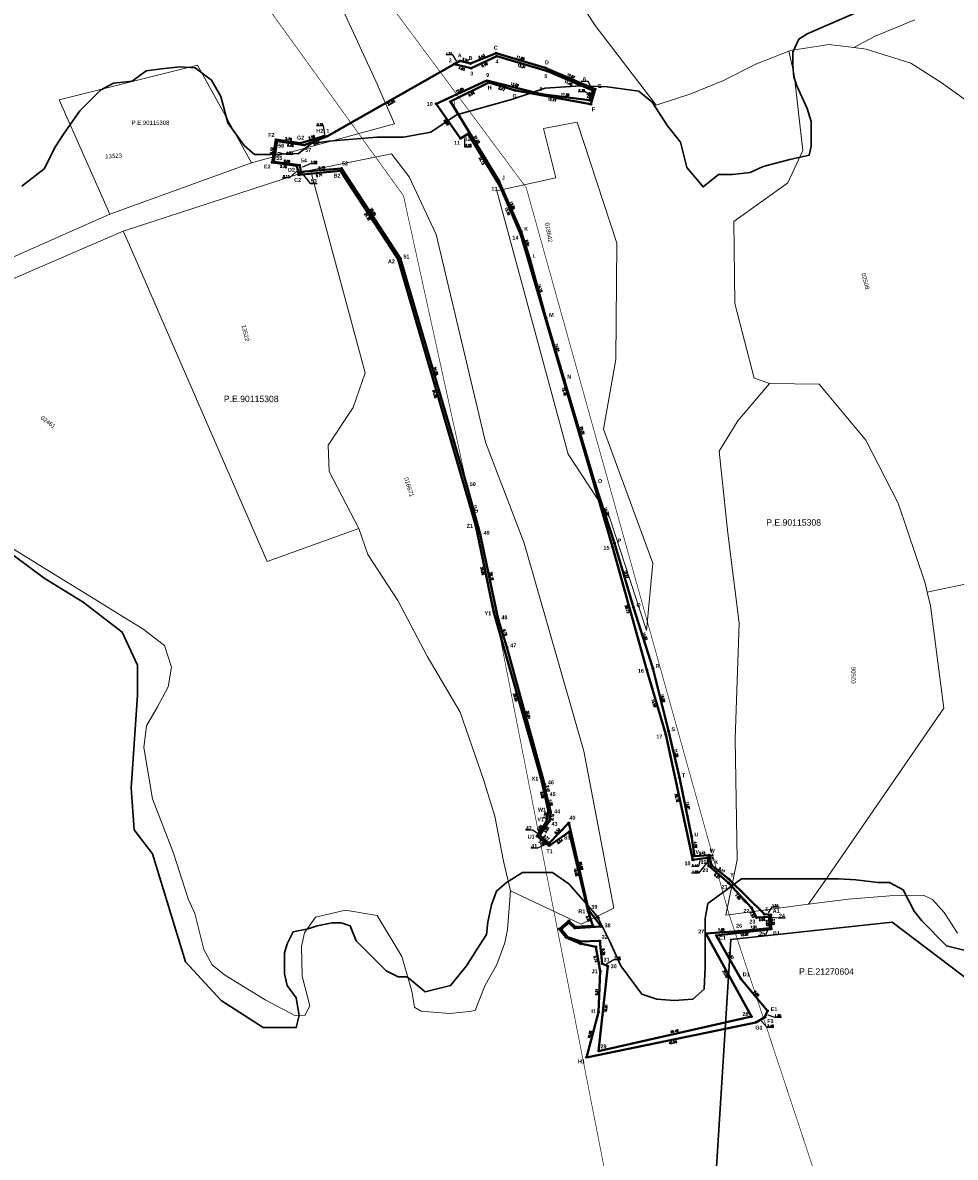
# Model space of a CAD drawing. Header units: metres. Extents: x 347609 to 748319, y 8548087 to 17123455.
# Tile 16 of 47: x 374010 to 374226, y 8561529 to 8561793. Entities that reach past the tile are written whole.
import ezdxf
from ezdxf import colors
from ezdxf.entities.mleader import LeaderData, LeaderLine
from ezdxf.enums import TextEntityAlignment as Align
from ezdxf.math import Vec2, Vec3

# ---------------------------------------------------------------- set-up
doc = ezdxf.new("R2010")
doc.units = ezdxf.units.M
doc.linetypes.add('ACAD_ISO02W100', pattern=[15, 12, -3])
for name, color, linetype in [('00_TEXTO', 7, 'Continuous'), ('manzanas', 2, 'Continuous'), ('VERTICES', 244, 'Continuous'), ('ZR_LIMA_PSAD56_A_WGS84', 210, 'Continuous')]:
    doc.layers.add(name, color=color, linetype=linetype)
for name, color, linetype, lineweight in [('02. FAJA MARGINAL', 5, 'ACAD_ISO02W100', 0), ('DISTANCIA', 7, 'Continuous', 9), ('Predios Rurales', 90, 'Continuous', 15)]:
    doc.layers.add(name, color=color, linetype=linetype, lineweight=lineweight)
doc.layers.add('LIMITES CONSTRUCTIVO 2', color=40, linetype='Continuous', true_color=0xffbf00)
doc.layers.add('Predios Rurales Nombres', color=7, linetype='Continuous', true_color=0xffffff)
doc.styles.add('ARIAL', font='arial.ttf')
doc.styles.add('MtXpl_MS_Shell_Dlg_2', font='txt')
doc.styles.add('ROMANS', font='romans.shx')
doc.styles.get("Standard").update_dxf_attribs({"font": 'simplex.shx'})
doc.styles.add('VERTICES', font='sanssb__.ttf')

# ---------------------------------------------------------------- blocks, each defined once
blk = doc.blocks.new('A$Ccd80993f')
at = {"layer": 'VERTICES', "color": 6}
for centre in [(374119.53, 8561785.82), (374109.8, 8561783.28), (374111.11, 8561784.03), (374113.58, 8561783.41), (374130.91, 8561782.45), (374117.86, 8561779.04), (374124.05, 8561777.16), (374142.56, 8561777.49), (374108.96, 8561774.57), (374141.53, 8561773.95), (374079.52, 8561766.57), (374080.28, 8561766.51), (374068.45, 8561765.77), (374074.17, 8561764.95), (374067.59, 8561760.42), (374073.3, 8561759.65), (374083.42, 8561758.53), (374073.75, 8561757.57), (374120.21, 8561756.22), (374125.36, 8561744.45), (374096.72, 8561738.17), (374127.34, 8561738.1), (374131.1, 8561724.42), (374135.34, 8561710.1), (374142.45, 8561686.11), (374114.86, 8561676.12), (374147.01, 8561672.08), (374119.05, 8561655.95), (374151.43, 8561657.15), (374155.93, 8561643.03), (374159.55, 8561628.47), (374129.93, 8561617.63), (374162.08, 8561617.69), (374131.73, 8561609.76), (374131.16, 8561607.26), (374129.07, 8561604.04), (374136.49, 8561605.05), (374164.94, 8561604.07), (374131.85, 8561601.83), (374165.58, 8561599.43), (374169.01, 8561599.64), (374169.52, 8561597.29), (374173.59, 8561594.1), (374140.9, 8561586.59), (374181.81, 8561585.92), (374183.32, 8561585.78), (374134.19, 8561582.49), (374136.44, 8561584.39), (374137.86, 8561582.99), (374142.03, 8561583.26), (374183.39, 8561582.49), (374135.8, 8561580.56), (374170.66, 8561581.02), (374139.03, 8561579.13), (374142.69, 8561578.35), (374143.73, 8561572.7), (374176.34, 8561570.94), (374143.33, 8561563.2), (374181.94, 8561562.03), (374182.52, 8561563.52), (374179.8, 8561560.82), (374140.54, 8561552.7)]:
    blk.add_circle(centre, 0.2, dxfattribs=at)
at = {"layer": 'DISTANCIA', "style": 'ROMANS'}
for s, p in [('1.51', (374108.66, 8561785.72)), ('0.76', (374078.68, 8561769.22)), ('2.13', (374070.82, 8561757.21)), ('1.51', (374184.35, 8561587.96)), ('1.60', (374184.95, 8561562.37)), ('2.46', (374183.25, 8561560.03))]:
    blk.add_text(s, height=0.5, dxfattribs=at).set_placement(p, align=Align.MIDDLE)
for s, rotation, p in [('6.43', 22.0586, (374116.18, 8561785.09)), ('11.86', 343.4576, (374125.22, 8561784.74)), ('2.54', 345.8974, (374112.46, 8561784.28)), ('12.67', 336.9547, (374136.93, 8561780.55)), ('6.47', 343.1039, (374120.81, 8561777.49)), ('9.96', 26.6855, (374113.84, 8561776.34)), ('17.77', 349.5813, (374132.54, 8561774.96)), ('3.69', 73.6797, (374141.09, 8561776)), ('5.59', 16.7663, (374076.74, 8561766.37)), ('21.53', 301.5223, (374115.1, 8561765.79)), ('5.78', 351.8601, (374071.36, 8561765.95)), ('5.42', 80.9093, (374067.43, 8561763.18)), ('5.76', 352.3073, (374070.2, 8561759.48)), ('9.71', 5.6812, (374078.52, 8561757.43)), ('12.85', 293.6117, (374123.34, 8561750.51)), ('24.32', 303.1468, (374089.64, 8561747.86)), ('6.64', 287.3359, (374126.84, 8561741.73)), ('14.19', 285.3546, (374129.82, 8561731.3)), ('14.94', 286.5284, (374133.81, 8561717.49)), ('64.65', 286.2956, (374105.28, 8561706.67)), ('25.02', 286.4882, (374139.55, 8561698.23)), ('14.76', 288.0021, (374145.23, 8561679.47)), ('20.60', 281.7359, (374116.36, 8561665.59)), ('15.57', 286.4928, (374149.8, 8561664.86)), ('14.82', 287.7, (374154.15, 8561650.48)), ('39.83', 285.8584, (374124, 8561636.29)), ('15.00', 283.961, (374158.29, 8561636.11)), ('11.08', 283.1667, (374161.4, 8561623.34)), ('8.08', 282.8754, (374130.22, 8561613.59)), ('13.91', 281.8869, (374164.1, 8561611.1)), ('2.56', 77.2435, (374130.91, 8561608.85)), ('3.84', 56.9256, (374129.63, 8561606)), ('5.64', 34.7481, (374134.36, 8561602.84)), ('3.55', 321.5151, (374130.09, 8561602.46)), ('4.69', 277.8573, (374165.87, 8561602.06)), ('3.43', 3.4931, (374167.35, 8561600.15)), ('2.41', 282.2301, (374169.79, 8561599.07)), ('18.98', 283.4349, (374138.06, 8561595.71)), ('5.17', 321.9333, (374171.93, 8561596.16)), ('11.60', 315.1774, (374176.99, 8561589.3)), ('3.51', 288.8436, (374140.88, 8561584.85)), ('3.29', 271.3243, (374183.94, 8561584.16)), ('12.82', 6.589, (374177.17, 8561581.19)), ('11.57', 299.4033, (374173.97, 8561576.38)), ('5.74', 280.5059, (374142.57, 8561575.5)), ('9.51', 87.5533, (374142.87, 8561567.87)), ('9.66', 309.7863, (374180.01, 8561567.5)), ('10.86', 75.1082, (374141.28, 8561557.96)), ('40.09', 11.6723, (374160.59, 8561556.16))]:
    blk.add_text(s, height=0.5, rotation=rotation, dxfattribs=at).set_placement(p, align=Align.MIDDLE)
at = {"layer": 'VERTICES', "style": 'VERTICES'}
for s, p in [('C', (374119.47, 8561787.1)), ('A', (374111.09, 8561785.29)), ('B', (374113.6, 8561784.69)), ('D', (374131.34, 8561783.69)), ('H', (374118.05, 8561777.8)), ('E', (374143.6, 8561778.22)), ('I', (374109.87, 8561774.17)), ('G', (374123.85, 8561775.9)), ('F', (374142.14, 8561772.79)), ('F2', (374067.37, 8561766.84)), ('G2', (374074.16, 8561766.22)), ('H2', (374078.61, 8561767.81)), ('E2', (374066.44, 8561759.52)), ('D2', (374072.04, 8561758.76)), ('C2', (374073.48, 8561756.38)), ('B2', (374082.61, 8561757.39)), ('J', (374121.23, 8561756.92)), ('K', (374126.52, 8561745.03)), ('A2', (374095.24, 8561737.5)), ('L', (374128.38, 8561738.77)), ('M', (374132.36, 8561725.03)), ('N', (374136.53, 8561710.7)), ('O', (374143.68, 8561686.51)), ('Z1', (374113.47, 8561676.06)), ('P', (374148.15, 8561672.65)), ('Y1', (374117.64, 8561655.76)), ('Q', (374152.62, 8561657.61)), ('R', (374157.04, 8561643.55)), ('S', (374160.67, 8561628.88)), ('X1', (374128.55, 8561617.42)), ('T', (374163.04, 8561618.17)), ('V1', (374129.89, 8561607.96)), ('W1', (374130.2, 8561610.2)), ('U1', (374127.69, 8561603.92)), ('S1', (374136.04, 8561603.73)), ('U', (374166.03, 8561604.43)), ('T1', (374131.93, 8561600.54)), ('V', (374166.23, 8561600.39)), ('W', (374169.72, 8561600.68)), ('X', (374170.64, 8561598.02)), ('Y', (374174.31, 8561595.05)), ('Z', (374182.28, 8561587.19)), ('R1', (374139.45, 8561586.62)), ('A1', (374184.56, 8561586.69)), ('C1', (374172.08, 8561580.44)), ('B1', (374184.62, 8561581.53)), ('J1', (374142.42, 8561572.66)), ('D1', (374177.59, 8561571.96)), ('I1', (374142.2, 8561563.41)), ('E1', (374184.06, 8561563.88)), ('F1', (374183.22, 8561561.12)), ('G1', (374180.55, 8561559.61)), ('H1', (374139.36, 8561551.77))]:
    blk.add_text(s, height=0.9, dxfattribs=at).set_placement(p, align=Align.MIDDLE)
at = {"layer": '00_TEXTO', "color": 0, "lineweight": 9}
ml = blk.add_multileader_mtext('Standard', dxfattribs=at)
ml.set_content('')
ml.set_leader_properties()
ml.build(insert=Vec2(0, 0))
ml.multileader.update_dxf_attribs({"text_right_attachment_type": 6, "dogleg_length": 3, "arrow_head_size": 0.3})
ctx = ml.context
ctx.base_point, ctx.char_height, ctx.arrow_head_size, ctx.landing_gap_size, ctx.plane_origin = Vec3(374107.89, 8561785.42), 0.009, 0.3, 0.0045, Vec3(374102.06, 8561774.39)
ctx.right_attachment, ctx.text_align_type = 6, 2
notes = []
notes.append((ctx, [(0, (1, 1, 0), (374109.5, 8561785.43), (-1, 0), 1.61, [(0, [(374110.47, 8561783.77)], 0, [])])]))
ctx.mtext.insert, ctx.mtext.text_direction, ctx.mtext.rotation, ctx.mtext.alignment, ctx.mtext.flow_direction = Vec3(374107.89, 8561785.42), Vec3(-1, 0), 3.141593, 3, 5
ml = blk.add_multileader_mtext('Standard', dxfattribs=at)
ml.set_content('')
ml.set_leader_properties()
ml.build(insert=Vec2(0, 0))
ml.multileader.update_dxf_attribs({"text_right_attachment_type": 6, "dogleg_length": 3, "arrow_head_size": 0.3})
ctx = ml.context
ctx.base_point, ctx.char_height, ctx.arrow_head_size, ctx.landing_gap_size, ctx.plane_origin = Vec3(374077.85, 8561768.94), 0.009, 0.3, 0.0045, Vec3(374071.47, 8561757.22)
ctx.right_attachment, ctx.text_align_type = 6, 2
notes.append((ctx, [(0, (1, 1, 0), (374079.47, 8561768.94), (-1, 0), 1.61, [(0, [(374079.88, 8561766.61)], 0, [])])]))
ctx.mtext.insert, ctx.mtext.text_direction, ctx.mtext.rotation, ctx.mtext.alignment, ctx.mtext.flow_direction = Vec3(374077.86, 8561768.93), Vec3(-1, 0), 3.141593, 3, 5
ml = blk.add_multileader_mtext('Standard', dxfattribs=at)
ml.set_content('')
ml.set_leader_properties()
ml.build(insert=Vec2(0, 0))
ml.multileader.update_dxf_attribs({"text_right_attachment_type": 6, "dogleg_length": 3, "arrow_head_size": 0.3})
ctx = ml.context
ctx.base_point, ctx.char_height, ctx.arrow_head_size, ctx.landing_gap_size, ctx.plane_origin = Vec3(374069.99, 8561756.88), 0.009, 0.3, 0.0045, Vec3(374065.02, 8561749.2)
ctx.right_attachment, ctx.text_align_type = 6, 2
notes.append((ctx, [(0, (1, 1, 0), (374071.61, 8561756.88), (-1, 0), 1.61, [(0, [(374073.43, 8561758.58)], 0, [])])]))
ctx.mtext.insert, ctx.mtext.text_direction, ctx.mtext.rotation, ctx.mtext.alignment, ctx.mtext.flow_direction = Vec3(374070, 8561756.88), Vec3(-1, 0), 3.141593, 3, 5
ml = blk.add_multileader_mtext('Standard', dxfattribs=at)
ml.set_content('')
ml.set_leader_properties()
ml.build(insert=Vec2(0, 0))
ml.multileader.update_dxf_attribs({"text_right_attachment_type": 6, "dogleg_length": 3, "arrow_head_size": 0.3})
ctx = ml.context
ctx.base_point, ctx.char_height, ctx.arrow_head_size, ctx.landing_gap_size, ctx.plane_origin = Vec3(374185.22, 8561587.65), 0.009, 0.3, 0.0045, Vec3(374174.23, 8561576.57)
ctx.right_attachment = 6
notes.append((ctx, [(1, (1, 1, 0), (374183.61, 8561587.65), (1, 0), 1.61, [(0, [(374182.63, 8561585.96)], 0, [])])]))
ctx.mtext.insert, ctx.mtext.text_direction, ctx.mtext.rotation, ctx.mtext.flow_direction = Vec3(374185.22, 8561587.65), Vec3(-1, 0), 3.141593, 5
ml = blk.add_multileader_mtext('Standard', dxfattribs=at)
ml.set_content('')
ml.set_leader_properties()
ml.build(insert=Vec2(0, 0))
ml.multileader.update_dxf_attribs({"text_right_attachment_type": 6, "dogleg_length": 3, "arrow_head_size": 0.3})
ctx = ml.context
ctx.base_point, ctx.char_height, ctx.arrow_head_size, ctx.landing_gap_size, ctx.plane_origin = Vec3(374184.01, 8561559.71), 0.009, 0.3, 0.0045, Vec3(374172.83, 8561551.79)
ctx.right_attachment = 6
notes.append((ctx, [(1, (1, 1, 0), (374182.4, 8561559.71), (1, 0), 1.61, [(0, [(374180.91, 8561561.32)], 0, [])])]))
ctx.mtext.insert, ctx.mtext.text_direction, ctx.mtext.rotation, ctx.mtext.flow_direction = Vec3(374184.01, 8561559.71), Vec3(-1, 0), 3.141593, 5
ml = blk.add_multileader_mtext('Standard', dxfattribs=at)
ml.set_content('')
ml.set_leader_properties()
ml.build(insert=Vec2(0, 0))
ml.multileader.update_dxf_attribs({"text_right_attachment_type": 6, "dogleg_length": 3, "arrow_head_size": 0.3})
ctx = ml.context
ctx.base_point, ctx.char_height, ctx.arrow_head_size, ctx.landing_gap_size, ctx.plane_origin = Vec3(374185.8, 8561562.06), 0.009, 0.3, 0.0045, Vec3(374174.28, 8561553.16)
ctx.right_attachment = 6
notes.append((ctx, [(1, (1, 1, 0), (374184.19, 8561562.06), (1, 0), 1.61, [(0, [(374182.36, 8561562.69)], 0, [])])]))
ctx.mtext.insert, ctx.mtext.text_direction, ctx.mtext.rotation, ctx.mtext.flow_direction = Vec3(374185.8, 8561562.06), Vec3(-1, 0), 3.141593, 5
for ctx, leaders in notes:
    for number, flags, end, landing, length, lines in leaders:
        leader = LeaderData()
        leader.index, (leader.has_last_leader_line, leader.has_dogleg_vector, leader.attachment_direction) = number, flags
        leader.last_leader_point, leader.dogleg_vector, leader.dogleg_length = Vec3(end), Vec3(landing), length
        for number, points, colour, breaks in lines:
            line = LeaderLine()
            line.index, line.vertices, line.color, line.breaks = number, Vec3.list(points), colors.encode_raw_color(colour), breaks
            leader.lines.append(line)
        ctx.leaders.append(leader)

msp = doc.modelspace()

# ---------------------------------------------------------------- linework, layer by layer
at = {"layer": '02. FAJA MARGINAL', "color": 5, "true_color": 0x0000ff, "const_width": 0.15}
for points in [[(373696.32, 8562324.98), (373784.82, 8562216.74), (373862.86, 8562130.79), (373907.95, 8562074.13), (373960.75, 8561996.35), (374023.52, 8561893.19), (374126.54, 8561754.59), (374173.6, 8561585.97), (374202.08, 8561499.92), (374240.17, 8561401.95), (374277.6, 8561280.19), (374325.11, 8561183.09), (374358.83, 8561043.57), (374419.95, 8560902.47), (374526.7, 8560881.67), (374634.93, 8560876.84), (374729.39, 8560845.9), (374825.05, 8560818.75), (374868.52, 8560793.9), (374891.75, 8560717)], [(373681.58, 8562311.93), (373754.15, 8562231.46), (373846.39, 8562120.08), (373888.58, 8562066.14), (373942.51, 8561985.65), (374020.69, 8561860), (374098.04, 8561752.74), (374120.11, 8561652.14), (374147.6, 8561511.92), (374187.47, 8561414.09), (374238.46, 8561238.08), (374274.46, 8561177.07), (374292.49, 8561039.05), (374350.54, 8560953.9), (374340.45, 8560881.04), (374396.08, 8560847.4), (374523.7, 8560835.67), (374664.05, 8560804.4), (374723.68, 8560775.66), (374805.5, 8560775.88), (374828.41, 8560707.02)]]:
    msp.add_lwpolyline(points, dxfattribs=at)
at = {"layer": 'LIMITES CONSTRUCTIVO 2', "lineweight": 40, "ltscale": 30, "flags": 128}
msp.add_lwpolyline([(374111.11, 8561784.03), (374109.8, 8561783.28), (374080.28, 8561766.51), (374079.52, 8561766.57), (374074.17, 8561764.95), (374068.45, 8561765.77), (374067.59, 8561760.42), (374073.3, 8561759.65), (374073.75, 8561757.57), (374083.42, 8561758.53), (374096.72, 8561738.17), (374114.86, 8561676.12), (374119.05, 8561655.95), (374129.93, 8561617.63), (374131.73, 8561609.76), (374131.16, 8561607.26), (374129.07, 8561604.04), (374131.85, 8561601.83), (374136.49, 8561605.05), (374140.9, 8561586.59), (374142.03, 8561583.26), (374137.86, 8561582.99), (374136.44, 8561584.39), (374134.19, 8561582.49), (374135.8, 8561580.56), (374139.03, 8561579.13), (374142.69, 8561578.35), (374143.73, 8561572.7), (374143.33, 8561563.2), (374140.54, 8561552.7), (374179.8, 8561560.82), (374181.94, 8561562.03), (374182.52, 8561563.52), (374176.34, 8561570.94), (374170.66, 8561581.02), (374183.39, 8561582.49), (374183.32, 8561585.78), (374181.81, 8561585.92), (374173.59, 8561594.1), (374169.52, 8561597.29), (374169.01, 8561599.64), (374165.58, 8561599.43), (374164.94, 8561604.07), (374162.08, 8561617.69), (374159.55, 8561628.47), (374155.93, 8561643.03), (374151.43, 8561657.15), (374147.01, 8561672.08), (374142.45, 8561686.11), (374135.34, 8561710.1), (374131.1, 8561724.42), (374127.34, 8561738.1), (374125.36, 8561744.45), (374120.21, 8561756.22), (374108.96, 8561774.57), (374117.86, 8561779.04), (374124.05, 8561777.16), (374141.53, 8561773.95), (374142.56, 8561777.49), (374130.91, 8561782.45), (374119.53, 8561785.82), (374113.58, 8561783.41)], close=True, dxfattribs=at)
at = {"layer": 'LIMITES CONSTRUCTIVO 2', "color": 144, "lineweight": 40, "ltscale": 30, "flags": 128}
msp.add_lwpolyline([(374080.28, 8561766.51), (374075.03, 8561764.48), (374068.69, 8561765.39), (374067.94, 8561760.62), (374073.95, 8561759.85), (374074.2, 8561758.28), (374083.66, 8561759.06), (374097.36, 8561738.09), (374112.75, 8561685.43), (374115.83, 8561674.12), (374120.06, 8561654.39), (374122.07, 8561647.91), (374130.81, 8561616.15), (374131.19, 8561613.76), (374132.22, 8561609.59), (374131.87, 8561607.47), (374129.73, 8561604.2), (374131.88, 8561602.44), (374136.43, 8561607.12), (374140.98, 8561586.93), (374140.98, 8561586.93), (374140.98, 8561586.93), (374140.98, 8561586.93), (374140.98, 8561586.93), (374143.95, 8561583.06), (374137.82, 8561582.7), (374136.46, 8561583.89), (374134.68, 8561582.46), (374136.23, 8561580.57), (374139.2, 8561579.58), (374143.64, 8561579.74), (374144.13, 8561574.48), (374145.47, 8561573.85), (374143.35, 8561554.15), (374178.86, 8561562.16), (374168.26, 8561581.44), (374175.79, 8561582.01), (374183.07, 8561582.71), (374182.93, 8561585.33), (374179.98, 8561585.17), (374178.82, 8561587.42), (374173.5, 8561593.19), (374168.91, 8561597.15), (374168.62, 8561599.03), (374165.21, 8561598.55), (374158.91, 8561627.63), (374154.56, 8561642.61), (374146.53, 8561671.23), (374125.31, 8561743.68), (374120.42, 8561755.03), (374113.06, 8561767.09), (374111.25, 8561766.04), (374105.64, 8561774.07), (374117.42, 8561779.45), (374130.06, 8561776.34), (374141.25, 8561774.89), (374141.97, 8561777.16), (374131.47, 8561781.61), (374119.68, 8561785.15), (374113.74, 8561782.32), (374109.8, 8561783.28)], close=True, dxfattribs=at)
at = {"layer": 'Predios Rurales'}
for points in [[(374004.58, 8561856.37), (374014.68, 8561860.57), (374058.81, 8561841.18), (374065.66, 8561835.7), (374092.11, 8561778.3), (374092.5, 8561777.4), (374096, 8561769.39), (374062.73, 8561760.34), (374050.25, 8561783.01), (374018.15, 8561774.96), (374029.87, 8561748.42), (373977.98, 8561725.5)], [(374216.72, 8561793.54), (374207.54, 8561789.78), (374202.56, 8561787.13), (374196.86, 8561787.83), (374187.81, 8561786.45), (374187.47, 8561786.32), (374179.97, 8561783.38), (374172.33, 8561779.45), (374164.74, 8561776.38), (374157.38, 8561773.97), (374156.71, 8561773.75), (374142.52, 8561792.26), (374133.16, 8561806.54)], [(374231.82, 8561772.56), (374222.88, 8561779.04), (374215.82, 8561783.49), (374205.42, 8561786.78), (374202.56, 8561787.13), (374207.54, 8561789.78), (374216.72, 8561793.54)], [(374229.62, 8561662.77), (374222.85, 8561661.39), (374219.6, 8561660.73), (374219.12, 8561662.79), (374212.84, 8561681.32), (374205.38, 8561695.97), (374194.57, 8561708.98), (374183.06, 8561709.16), (374179.48, 8561710.39), (374174.96, 8561727.68), (374174.73, 8561746.76), (374187.3, 8561755.74), (374190.72, 8561763.24), (374188.74, 8561780.9), (374187.47, 8561786.32), (374187.81, 8561786.45), (374196.86, 8561787.83), (374202.56, 8561787.13), (374205.42, 8561786.78), (374215.82, 8561783.49), (374222.88, 8561779.04), (374231.82, 8561772.56)], [(373982.08, 8561722.52), (374033.01, 8561744.47), (374034.42, 8561741.24), (374066.4, 8561667.79), (374087.71, 8561675.45), (374089.79, 8561669.41), (374096.73, 8561658.73), (374103.54, 8561645.87), (374111.2, 8561632.81), (374116.64, 8561617.17), (374119.23, 8561608.68), (374121.29, 8561598.28), (374122.89, 8561591.35), (374122.17, 8561582.38), (374121.54, 8561579.32), (374119.72, 8561574.23), (374116.98, 8561569.47), (374114.65, 8561563.6), (374113.34, 8561563.35), (374108.7, 8561562.87), (374102.19, 8561563.4), (374100.65, 8561564.24), (374100.61, 8561564.31), (374100.02, 8561568.06), (374097.66, 8561576.09), (374091.92, 8561585.61), (374084.6, 8561586.83), (374077.65, 8561585.25), (374075.07, 8561581.64), (374074.38, 8561578.4), (374074.56, 8561571.51), (374076.33, 8561564.66), (374075.15, 8561562.42), (374072.95, 8561562.33), (374065.96, 8561566.07), (374060.29, 8561569.54), (374056.53, 8561571.86), (374053.63, 8561574.2), (374051.73, 8561577.73), (374049.58, 8561586.09), (374048.06, 8561589.52), (374044.68, 8561600.1), (374039.77, 8561612.74), (374037.8, 8561624.66), (374038.36, 8561629.68), (374040.91, 8561634.11), (374043.4, 8561638.75), (374044.17, 8561643.29), (374042.59, 8561648.33), (374037.54, 8561652.21), (374034.02, 8561654.36), (374025.62, 8561659.5), (374015.83, 8561665.54), (374006.71, 8561671.19)], [(374226.67, 8561581.5), (374223.55, 8561586.29), (374220.87, 8561589.38), (374218.94, 8561590.29), (374210.92, 8561590.2), (374201.33, 8561589.46), (374192.08, 8561588.24), (374195.74, 8561593.56), (374223.45, 8561633.78), (374220.35, 8561657.54), (374219.6, 8561660.73), (374222.85, 8561661.39), (374229.62, 8561662.77)]]:
    msp.add_lwpolyline(points, dxfattribs=at)
for points in [[(374062.73, 8561760.34), (374029.87, 8561748.42), (374018.15, 8561774.96), (374050.25, 8561783.01)], [(374154.45, 8561651.83), (374145.88, 8561678.09), (374136.31, 8561692.75), (374119.71, 8561753.86), (374133.4, 8561756.87), (374130.58, 8561768.3), (374138.34, 8561769.81), (374147.54, 8561741.69), (374147.3, 8561714.69), (374144.49, 8561698.53), (374155.96, 8561667.46)], [(374086.37, 8561703.59), (374089.14, 8561711.61), (374076.45, 8561758.66), (374095.28, 8561762.43), (374099.37, 8561757.13), (374105.6, 8561743.72), (374117.12, 8561695.5), (374126.04, 8561672.08), (374139.88, 8561623.81), (374146.87, 8561587.37), (374139.3, 8561583.63), (374122.89, 8561591.35), (374121.29, 8561598.28), (374119.23, 8561608.68), (374116.64, 8561617.17), (374111.2, 8561632.81), (374103.54, 8561645.87), (374096.73, 8561658.73), (374089.79, 8561669.41), (374087.71, 8561675.45), (374080.83, 8561688.72), (374080.55, 8561694.82)], [(374066.4, 8561667.79), (374034.42, 8561741.24), (374033.01, 8561744.47), (374076.45, 8561758.66), (374089.14, 8561711.61), (374086.37, 8561703.59), (374080.55, 8561694.82), (374080.83, 8561688.72), (374087.71, 8561675.45)], [(374175.94, 8561653.46), (374173.32, 8561674.37), (374171.31, 8561693.42), (374175.62, 8561700.47), (374183.02, 8561709.16), (374183.06, 8561709.16), (374194.57, 8561708.98), (374205.38, 8561695.97), (374212.84, 8561681.32), (374219.12, 8561662.79), (374219.6, 8561660.73), (374220.35, 8561657.54), (374223.45, 8561633.78), (374195.74, 8561593.56), (374192.08, 8561588.24), (374172.84, 8561585.68), (374175.48, 8561598.52), (374175.03, 8561626.68)]]:
    msp.add_lwpolyline(points, close=True, dxfattribs=at)
at = {"layer": 'VERTICES', "color": 6}
for centre in [(374119.68, 8561785.15), (374109.8, 8561783.28), (374113.74, 8561782.32), (374131.47, 8561781.61), (374117.42, 8561779.45), (374141.97, 8561777.16), (374130.06, 8561776.34), (374141.25, 8561774.89), (374105.64, 8561774.07), (374080.28, 8561766.51), (374113.06, 8561767.09), (374068.69, 8561765.39), (374075.03, 8561764.48), (374111.25, 8561766.04), (374067.94, 8561760.62), (374073.95, 8561759.85), (374083.66, 8561759.06), (374074.2, 8561758.28), (374120.42, 8561755.03), (374125.31, 8561743.68), (374097.36, 8561738.09), (374112.75, 8561685.43), (374115.83, 8561674.12), (374146.53, 8561671.23), (374120.06, 8561654.39), (374122.07, 8561647.91), (374154.56, 8561642.61), (374158.91, 8561627.63), (374130.81, 8561616.15), (374131.19, 8561613.76), (374132.22, 8561609.59), (374131.87, 8561607.47), (374136.43, 8561607.12), (374129.73, 8561604.2), (374131.88, 8561602.44), (374165.21, 8561598.55), (374168.62, 8561599.03), (374168.91, 8561597.15), (374173.5, 8561593.19), (374178.82, 8561587.42), (374140.98, 8561586.93), (374179.98, 8561585.17), (374182.93, 8561585.33), (374134.68, 8561582.46), (374136.46, 8561583.89), (374137.82, 8561582.7), (374143.95, 8561583.06), (374175.79, 8561582.01), (374183.07, 8561582.71), (374136.23, 8561580.57), (374139.2, 8561579.58), (374143.64, 8561579.74), (374168.26, 8561581.44), (374144.13, 8561574.48), (374145.47, 8561573.85), (374178.86, 8561562.16), (374143.35, 8561554.15)]:
    msp.add_circle(centre, 0.2, dxfattribs=at)
at = {"layer": 'ZR_LIMA_PSAD56_A_WGS84', "linetype": 'Continuous', "lineweight": 30, "flags": 128}
for points in [[(374169.44, 8561507.66), (374174.02, 8561580.07), (374211.46, 8561584.06), (374232.84, 8561567.9), (374260.15, 8561644.66), (374242.06, 8561658.62), (374245.07, 8561693.27), (374257.89, 8561706.08), (374250.1, 8561739.73), (374290.81, 8561745.76), (374308.95, 8561732.73), (374330.31, 8561731.47), (374349.91, 8561716.41), (374375.8, 8561743.78), (374377.33, 8561777.29), (374367.78, 8561815.71), (374379.84, 8561848.61)], [(374009.43, 8561754.95), (374014.66, 8561758.97), (374017.26, 8561764.18), (374019.15, 8561767.02), (374022.95, 8561772.46), (374027.69, 8561777.2), (374030.75, 8561778.85), (374035.03, 8561779.32), (374038.34, 8561781.69), (374041.89, 8561782.17), (374046.17, 8561782.64), (374049.72, 8561782.4), (374053.51, 8561779.56), (374055.62, 8561775.78), (374057.27, 8561769.62), (374061.07, 8561764.42), (374063.45, 8561762.29), (374067.24, 8561762.29), (374073.64, 8561762.52), (374076.7, 8561764.89), (374080.74, 8561765.37), (374091.87, 8561766.31), (374098.02, 8561766.31), (374104.42, 8561767.49), (374110.35, 8561771.52), (374123.14, 8561775.07), (374130.94, 8561777.67), (374139.18, 8561778.21), (374145.33, 8561777.98), (374152.67, 8561777.03), (374155.76, 8561774.43), (374159.31, 8561768.98), (374162.37, 8561765.19), (374163.8, 8561759.28), (374167.6, 8561754.78), (374171.15, 8561757.62), (374174.45, 8561757.62), (374178.49, 8561758.09), (374181.55, 8561759.52), (374187.73, 8561761.17), (374192.22, 8561762.12), (374192.68, 8561764.25), (374192.68, 8561767.56), (374192.68, 8561769.93), (374191.74, 8561773.01), (374189.38, 8561778.21), (374188.67, 8561780.34), (374188.43, 8561782.95), (374188.43, 8561786.02), (374189.84, 8561789.1), (374191.74, 8561790.29), (374217.1, 8561801.41)], [(374228.72, 8561577.44), (374224.11, 8561578.59), (374218.34, 8561584.36), (374216.61, 8561586.66), (374214.01, 8561591.57), (374210.84, 8561593.3), (374208.24, 8561593.3), (374203.03, 8561593.88), (374199, 8561594.16), (374195.53, 8561594.16), (374188.89, 8561594.16), (374182.85, 8561594.16), (374176.48, 8561594.16), (374168.71, 8561588.4), (374168.11, 8561584.94), (374168.11, 8561582.63), (374168.11, 8561580.32), (374168.11, 8561576.86), (374168.11, 8561573.69), (374167.84, 8561568.5), (374165.24, 8561566.19), (374160.9, 8561565.9), (374156.87, 8561566.19), (374153.4, 8561567.34), (374148.5, 8561573.98), (374145.9, 8561579.75), (374143.02, 8561585.51), (374136.39, 8561593.01), (374132.62, 8561595.61), (374128.88, 8561595.61), (374125.71, 8561595.61), (374121.95, 8561593.3), (374119.64, 8561591.28), (374118.5, 8561588.11), (374117.64, 8561584.07), (374117.34, 8561581.19), (374115.04, 8561577.73), (374112.71, 8561573.98), (374108.97, 8561569.36), (374103.09, 8561567.94), (374098.92, 8561571.42), (374096.83, 8561571.42), (374094.04, 8561572.81), (374087.08, 8561579.77), (374085.7, 8561583.25), (374083.61, 8561583.94), (374081.52, 8561583.94), (374078.03, 8561583.25), (374075.94, 8561582.55), (374072.47, 8561581.85), (374071.06, 8561579.07), (374070.39, 8561576.98), (374070.39, 8561574.9), (374070.39, 8561572.12), (374071.06, 8561569.34), (374073.15, 8561566.55), (374073.86, 8561562.38), (374073.15, 8561559.59), (374065.51, 8561559.59), (374055.76, 8561565.86), (374047.41, 8561574.9), (374039.75, 8561599.95), (374035.57, 8561605.51), (374034.87, 8561615.25), (374036.28, 8561636.81), (374036.28, 8561643.77), (374032.78, 8561651.43), (374023.73, 8561658.38), (374014.68, 8561663.95), (374004.25, 8561671.6)]]:
    msp.add_lwpolyline(points, dxfattribs=at)

# ---------------------------------------------------------------- block references
at = {"layer": 'manzanas'}
msp.add_blockref('A$Ccd80993f', (0, 0), dxfattribs=at)

# ---------------------------------------------------------------- texts
at = {"layer": 'DISTANCIA', "style": 'ROMANS'}
for s, rotation, p in [('4.05', 346.3134, (374111.58, 8561782.21)), ('6.58', 25.4297, (374116.89, 8561783.11)), ('12.31', 343.2613, (374125.45, 8561782.77)), ('12.95', 24.5464, (374111.09, 8561777.23)), ('13.02', 346.1767, (374123.87, 8561778.51)), ('11.40', 337.0811, (374136.32, 8561778.88)), ('33.95', 29.6112, (374095.2, 8561774.31)), ('11.29', 352.6415, (374135.59, 8561776.22)), ('9.80', 304.975, (374107.98, 8561769.72)), ('6.40', 351.8421, (374071.79, 8561764.37)), ('5.63', 21.0899, (374077.84, 8561764.98)), ('14.13', 301.378, (374116.12, 8561760.83)), ('6.06', 352.7066, (374071.02, 8561760.78)), ('9.49', 4.7005, (374079.08, 8561759.26)), ('25.05', 303.1636, (374090.98, 8561749)), ('12.35', 293.3304, (374122.2, 8561749.13)), ('54.86', 286.2892, (374105.59, 8561712)), ('75.49', 286.3246, (374135.32, 8561707.26)), ('11.71', 285.2232, (374114.86, 8561679.99)), ('20.18', 282.1166, (374118.52, 8561664.44)), ('29.73', 285.6796, (374149.94, 8561656.76)), ('6.78', 287.1687, (374121.64, 8561651.34)), ('15.59', 286.1811, (374156.16, 8561634.93)), ('32.94', 285.3877, (374127.03, 8561632.23)), ('2.42', 279.0101, (374131.58, 8561615.1)), ('29.76', 282.2303, (374161.47, 8561612.94)), ('4.29', 283.9626, (374132.28, 8561611.86)), ('2.15', 80.5843, (374132.63, 8561608.43)), ('3.92', 56.8564, (374131.29, 8561605.51)), ('2.77', 320.8394, (374131.23, 8561603.74)), ('6.52', 45.7935, (374133.76, 8561605.22)), ('20.69', 282.7168, (374139.31, 8561597.16)), ('6.07', 319.273, (374170.82, 8561594.73)), ('7.85', 312.6196, (374175.64, 8561589.95)), ('4.87', 307.471, (374142.92, 8561585.37)), ('2.53', 297.3591, (374178.98, 8561585.82)), ('2.96', 3.136, (374181.25, 8561584.67)), ('7.55', 4.3397, (374171.79, 8561582.32)), ('7.31', 5.4807, (374179.35, 8561582.96)), ('2.62', 272.8826, (374182.5, 8561583.9)), ('5.28', 275.3033, (374144.51, 8561577.19)), ('22.00', 298.7849, (374172.77, 8561572.01)), ('19.81', 83.851, (374145.05, 8561564.04)), ('36.40', 12.7104, (374160.91, 8561558.78))]:
    msp.add_text(s, height=0.5, rotation=rotation, dxfattribs=at).set_placement(p, align=Align.MIDDLE)
for s, p in [('2.38', (374139.43, 8561777.14)), ('2.09', (374113.12, 8561764.42)), ('4.83', (374071.59, 8561762.64)), ('1.59', (374077.27, 8561760.54)), ('3.44', (374165.69, 8561597.24)), ('1.90', (374165.78, 8561595.72)), ('1.48', (374147.69, 8561575.8))]:
    msp.add_text(s, height=0.5, dxfattribs=at).set_placement(p, align=Align.MIDDLE)
at = {"layer": 'Predios Rurales Nombres', "color": 251, "true_color": 0x636466, "style": 'ARIAL'}
for s, rotation, p in [('13523', 3.0702, (374028.85, 8561761.06)), ('018642', -79.8099, (374130.58, 8561746.35)), ('02508', -76.1619, (374204.05, 8561734.6)), ('13522', -76.8456, (374060.15, 8561722.56)), ('02461', -37.2806, (374013.54, 8561700.73)), ('018671', -73.3281, (374097.91, 8561687.1)), ('02506', 89.7491, (374203.3, 8561639.47))]:
    msp.add_text(s, height=1, rotation=rotation, dxfattribs=at).set_placement(p, align=Align.BOTTOM_LEFT)
at = {"layer": 'VERTICES', "style": 'VERTICES'}
for s, p in [('2', (374108.9, 8561784.17)), ('4', (374119.78, 8561783.91)), ('3', (374113.9, 8561781.1)), ('9', (374117.59, 8561780.75)), ('5', (374131.09, 8561780.47)), ('6', (374140.05, 8561779.77)), ('8', (374129.93, 8561777.55)), ('10', (374104.14, 8561774.04)), ('7', (374140.78, 8561775.9)), ('1', (374080.5, 8561767.79)), ('56', (374069.66, 8561764.35)), ('11', (374110.5, 8561765.01)), ('12', (374112.96, 8561765.87)), ('55', (374069.22, 8561761.46)), ('54', (374074.94, 8561760.91)), ('57', (374075.92, 8561763.36)), ('52', (374084.5, 8561760.23)), ('53', (374077.22, 8561756.18)), ('13', (374119.15, 8561754.32)), ('14', (374124.04, 8561742.97)), ('51', (374098.73, 8561738.6)), ('50', (374114.13, 8561685.78)), ('49', (374117.34, 8561674.48)), ('15', (374145.17, 8561670.99)), ('48', (374121.47, 8561654.83)), ('47', (374123.53, 8561648.33)), ('16', (374153.15, 8561642.42)), ('17', (374157.44, 8561627.19)), ('46', (374132.26, 8561616.54)), ('45', (374132.67, 8561613.78)), ('44', (374133.72, 8561609.79)), ('40', (374137.26, 8561608.32)), ('42', (374127.12, 8561605.94)), ('43', (374133.1, 8561606.9)), ('41', (374128.38, 8561601.76)), ('18', (374163.98, 8561597.75)), ('19', (374167.69, 8561598.03)), ('20', (374168.12, 8561596.15)), ('21', (374172.6, 8561592.29)), ('39', (374142.36, 8561587.65)), ('22', (374177.64, 8561586.72)), ('24', (374185.89, 8561585.58)), ('38', (374145.42, 8561583.33)), ('27', (374167.15, 8561581.92)), ('26', (374175.95, 8561583.25)), ('23', (374179.03, 8561584.22)), ('32', (374144.75, 8561580.66)), ('25', (374181.31, 8561581.45)), ('31', (374145.2, 8561575.4)), ('30', (374146.85, 8561573.85)), ('28', (374177.44, 8561562.74)), ('29', (374144.47, 8561555.24))]:
    msp.add_text(s, height=0.9, dxfattribs=at).set_placement(p, align=Align.MIDDLE)
at = {"layer": 'ZR_LIMA_PSAD56_A_WGS84', "color": 0, "style": 'MtXpl_MS_Shell_Dlg_2'}
for s, height, p in [('P.E.90115308', 1, (374034.95, 8561769.17)), ('P.E.90115308', 1.5, (374056.35, 8561704.81)), ('P.E.90115308', 1.5, (374182.25, 8561676.13)), ('P.E.21270604', 1.5, (374189.88, 8561571.87))]:
    msp.add_text(s, height=height, dxfattribs=at).set_placement(p)

# ---------------------------------------------------------------- leaders
at = {"layer": '00_TEXTO', "color": 0, "lineweight": 9}
ml = msp.add_multileader_mtext('Standard', dxfattribs=at)
ml.set_content('')
ml.set_leader_properties()
ml.build(insert=Vec2(0, 0))
ml.multileader.update_dxf_attribs({"text_right_attachment_type": 6, "dogleg_length": 3, "arrow_head_size": 0.3})
ctx = ml.context
ctx.base_point, ctx.char_height, ctx.arrow_head_size, ctx.landing_gap_size, ctx.plane_origin = Vec3(374139.29, 8561779.22), 0.009, 0.3, 0.0045, Vec3(374128.76, 8561766.51)
ctx.right_attachment, ctx.text_align_type = 6, 2
notes = []
notes.append((ctx, [(0, (1, 1, 0), (374140.91, 8561779.23), (-1, 0), 1.61, [(0, [(374141.89, 8561777.36)], 0, [])])]))
ctx.mtext.insert, ctx.mtext.text_direction, ctx.mtext.rotation, ctx.mtext.alignment, ctx.mtext.flow_direction = Vec3(374139.3, 8561779.22), Vec3(-1, 0), 3.141593, 3, 5
ml = msp.add_multileader_mtext('Standard', dxfattribs=at)
ml.set_content('')
ml.set_leader_properties()
ml.build(insert=Vec2(0, 0))
ml.multileader.update_dxf_attribs({"text_right_attachment_type": 6, "dogleg_length": 3, "arrow_head_size": 0.3})
ctx = ml.context
ctx.base_point, ctx.char_height, ctx.arrow_head_size, ctx.landing_gap_size, ctx.plane_origin = Vec3(374138.58, 8561776.85), 0.009, 0.3, 0.0045, Vec3(374128.41, 8561765.13)
ctx.right_attachment, ctx.text_align_type = 6, 2
notes.append((ctx, [(0, (1, 1, 0), (374140.19, 8561776.86), (-1, 0), 1.61, [(0, [(374141.55, 8561775.98)], 0, [])])]))
ctx.mtext.insert, ctx.mtext.text_direction, ctx.mtext.rotation, ctx.mtext.alignment, ctx.mtext.flow_direction = Vec3(374138.58, 8561776.85), Vec3(-1, 0), 3.141593, 3, 5
ml = msp.add_multileader_mtext('Standard', dxfattribs=at)
ml.set_content('')
ml.set_leader_properties()
ml.build(insert=Vec2(0, 0))
ml.multileader.update_dxf_attribs({"text_right_attachment_type": 6, "dogleg_length": 3, "arrow_head_size": 0.3})
ctx = ml.context
ctx.base_point, ctx.char_height, ctx.arrow_head_size, ctx.landing_gap_size, ctx.plane_origin = Vec3(374113.82, 8561764.05), 0.009, 0.3, 0.0045, Vec3(374099.69, 8561754.24)
ctx.right_attachment = 6
notes.append((ctx, [(1, (1, 1, 0), (374112.21, 8561764.05), (1, 0), 1.61, [(0, [(374112.19, 8561766.34)], 0, [])])]))
ctx.mtext.insert, ctx.mtext.text_direction, ctx.mtext.rotation, ctx.mtext.flow_direction = Vec3(374113.82, 8561764.05), Vec3(-1, 0), 3.141593, 5
ml = msp.add_multileader_mtext('Standard', dxfattribs=at)
ml.set_content('')
ml.set_leader_properties()
ml.build(insert=Vec2(0, 0))
ml.multileader.update_dxf_attribs({"text_right_attachment_type": 6, "dogleg_length": 3, "arrow_head_size": 0.3})
ctx = ml.context
ctx.base_point, ctx.char_height, ctx.arrow_head_size, ctx.landing_gap_size, ctx.plane_origin = Vec3(374072.42, 8561762.34), 0.009, 0.3, 0.0045, Vec3(374061.54, 8561752.27)
ctx.right_attachment = 6
notes.append((ctx, [(1, (1, 1, 0), (374070.81, 8561762.34), (1, 0), 1.61, [(0, [(374068.61, 8561762.91)], 0, [])])]))
ctx.mtext.insert, ctx.mtext.text_direction, ctx.mtext.rotation, ctx.mtext.flow_direction = Vec3(374072.43, 8561762.34), Vec3(-1, 0), 3.141593, 5
ml = msp.add_multileader_mtext('Standard', dxfattribs=at)
ml.set_content('')
ml.set_leader_properties()
ml.build(insert=Vec2(0, 0))
ml.multileader.update_dxf_attribs({"text_right_attachment_type": 6, "dogleg_length": 3, "arrow_head_size": 0.3})
ctx = ml.context
ctx.base_point, ctx.char_height, ctx.arrow_head_size, ctx.landing_gap_size, ctx.plane_origin = Vec3(374078.04, 8561760.21), 0.009, 0.3, 0.0045, Vec3(374067.18, 8561748.7)
ctx.right_attachment = 6
notes.append((ctx, [(1, (1, 1, 0), (374076.43, 8561760.21), (1, 0), 1.61, [(0, [(374074.43, 8561759.3)], 0, [])])]))
ctx.mtext.insert, ctx.mtext.text_direction, ctx.mtext.rotation, ctx.mtext.flow_direction = Vec3(374078.04, 8561760.2), Vec3(-1, 0), 3.141593, 5
ml = msp.add_multileader_mtext('Standard', dxfattribs=at)
ml.set_content('')
ml.set_leader_properties()
ml.build(insert=Vec2(0, 0))
ml.multileader.update_dxf_attribs({"text_right_attachment_type": 6, "dogleg_length": 3, "arrow_head_size": 0.3})
ctx = ml.context
ctx.base_point, ctx.char_height, ctx.arrow_head_size, ctx.landing_gap_size, ctx.plane_origin = Vec3(374077.98, 8561755.6), 0.009, 0.3, 0.0045, Vec3(374067.23, 8561747.56)
ctx.right_attachment = 6
notes.append((ctx, [(1, (1, 1, 0), (374076.37, 8561755.6), (1, 0), 1.61, [(0, [(374074.36, 8561758.12)], 0, [])])]))
ctx.mtext.insert, ctx.mtext.text_direction, ctx.mtext.rotation, ctx.mtext.flow_direction = Vec3(374077.99, 8561755.6), Vec3(-1, 0), 3.141593, 5
ml = msp.add_multileader_mtext('Standard', dxfattribs=at)
ml.set_content('')
ml.set_leader_properties()
ml.build(insert=Vec2(0, 0))
ml.multileader.update_dxf_attribs({"text_right_attachment_type": 6, "dogleg_length": 3, "arrow_head_size": 0.3})
ctx = ml.context
ctx.base_point, ctx.char_height, ctx.arrow_head_size, ctx.landing_gap_size, ctx.plane_origin = Vec3(374126.37, 8561605.42), 0.009, 0.3, 0.0045, Vec3(374115.55, 8561590.07)
ctx.right_attachment, ctx.text_align_type = 6, 2
notes.append((ctx, [(0, (1, 1, 0), (374127.98, 8561605.43), (-1, 0), 1.61, [(0, [(374129.57, 8561604.39)], 0, [])])]))
ctx.mtext.insert, ctx.mtext.text_direction, ctx.mtext.rotation, ctx.mtext.alignment, ctx.mtext.flow_direction = Vec3(374126.37, 8561605.42), Vec3(-1, 0), 3.141593, 3, 5
ml = msp.add_multileader_mtext('Standard', dxfattribs=at)
ml.set_content('')
ml.set_leader_properties()
ml.build(insert=Vec2(0, 0))
ml.multileader.update_dxf_attribs({"text_right_attachment_type": 6, "dogleg_length": 3, "arrow_head_size": 0.3})
ctx = ml.context
ctx.base_point, ctx.char_height, ctx.arrow_head_size, ctx.landing_gap_size, ctx.plane_origin = Vec3(374127.56, 8561601.27), 0.009, 0.3, 0.0045, Vec3(374117.66, 8561588.07)
ctx.right_attachment, ctx.text_align_type = 6, 2
notes.append((ctx, [(0, (1, 1, 0), (374129.18, 8561601.27), (-1, 0), 1.61, [(0, [(374131.68, 8561602.39)], 0, [])])]))
ctx.mtext.insert, ctx.mtext.text_direction, ctx.mtext.rotation, ctx.mtext.alignment, ctx.mtext.flow_direction = Vec3(374127.56, 8561601.26), Vec3(-1, 0), 3.141593, 3, 5
ml = msp.add_multileader_mtext('Standard', dxfattribs=at)
ml.set_content('')
ml.set_leader_properties()
ml.build(insert=Vec2(0, 0))
ml.multileader.update_dxf_attribs({"text_right_attachment_type": 6, "dogleg_length": 3, "arrow_head_size": 0.3})
ctx = ml.context
ctx.base_point, ctx.char_height, ctx.arrow_head_size, ctx.landing_gap_size, ctx.plane_origin = Vec3(374164.87, 8561596.96), 0.009, 0.3, 0.0045, Vec3(374152.9, 8561584.39)
ctx.right_attachment, ctx.text_align_type = 6, 2
notes.append((ctx, [(0, (1, 1, 0), (374166.49, 8561596.97), (-1, 0), 1.61, [(0, [(374166.92, 8561598.7)], 0, [])])]))
ctx.mtext.insert, ctx.mtext.text_direction, ctx.mtext.rotation, ctx.mtext.alignment, ctx.mtext.flow_direction = Vec3(374164.88, 8561596.96), Vec3(-1, 0), 3.141593, 3, 5
ml = msp.add_multileader_mtext('Standard', dxfattribs=at)
ml.set_content('')
ml.set_leader_properties()
ml.build(insert=Vec2(0, 0))
ml.multileader.update_dxf_attribs({"text_right_attachment_type": 6, "dogleg_length": 3, "arrow_head_size": 0.3})
ctx = ml.context
ctx.base_point, ctx.char_height, ctx.arrow_head_size, ctx.landing_gap_size, ctx.plane_origin = Vec3(374164.91, 8561595.43), 0.009, 0.3, 0.0045, Vec3(374154.44, 8561584.51)
ctx.right_attachment, ctx.text_align_type = 6, 2
notes.append((ctx, [(0, (1, 1, 0), (374166.53, 8561595.43), (-1, 0), 1.61, [(0, [(374168.66, 8561598.06)], 0, [])])]))
ctx.mtext.insert, ctx.mtext.text_direction, ctx.mtext.rotation, ctx.mtext.alignment, ctx.mtext.flow_direction = Vec3(374164.92, 8561595.42), Vec3(-1, 0), 3.141593, 3, 5
ml = msp.add_multileader_mtext('Standard', dxfattribs=at)
ml.set_content('')
ml.set_leader_properties()
ml.build(insert=Vec2(0, 0))
ml.multileader.update_dxf_attribs({"text_right_attachment_type": 6, "dogleg_length": 3, "arrow_head_size": 0.3})
ctx = ml.context
ctx.base_point, ctx.char_height, ctx.arrow_head_size, ctx.landing_gap_size, ctx.plane_origin = Vec3(374186.74, 8561585.09), 0.009, 0.3, 0.0045, Vec3(374168.48, 8561576.56)
ctx.right_attachment = 6
notes.append((ctx, [(1, (1, 1, 0), (374185.13, 8561585.09), (1, 0), 1.61, [(0, [(374182.91, 8561585.25)], 0, [])])]))
ctx.mtext.insert, ctx.mtext.text_direction, ctx.mtext.rotation, ctx.mtext.flow_direction = Vec3(374186.75, 8561585.09), Vec3(-1, 0), 3.141593, 5
ml = msp.add_multileader_mtext('Standard', dxfattribs=at)
ml.set_content('')
ml.set_leader_properties()
ml.build(insert=Vec2(0, 0))
ml.multileader.update_dxf_attribs({"text_right_attachment_type": 6, "dogleg_length": 3, "arrow_head_size": 0.3})
ctx = ml.context
ctx.base_point, ctx.char_height, ctx.arrow_head_size, ctx.landing_gap_size, ctx.plane_origin = Vec3(374180.39, 8561580.94), 0.009, 0.3, 0.0045, Vec3(374168.46, 8561574.29)
ctx.right_attachment, ctx.text_align_type = 6, 2
notes.append((ctx, [(0, (1, 1, 0), (374182.01, 8561580.94), (-1, 0), 1.61, [(0, [(374182.89, 8561582.98)], 0, [])])]))
ctx.mtext.insert, ctx.mtext.text_direction, ctx.mtext.rotation, ctx.mtext.alignment, ctx.mtext.flow_direction = Vec3(374180.4, 8561580.93), Vec3(-1, 0), 3.141593, 3, 5
ml = msp.add_multileader_mtext('Standard', dxfattribs=at)
ml.set_content('')
ml.set_leader_properties()
ml.build(insert=Vec2(0, 0))
ml.multileader.update_dxf_attribs({"text_right_attachment_type": 6, "dogleg_length": 3, "arrow_head_size": 0.3})
ctx = ml.context
ctx.base_point, ctx.char_height, ctx.arrow_head_size, ctx.landing_gap_size, ctx.plane_origin = Vec3(374148.49, 8561575.43), 0.009, 0.3, 0.0045, Vec3(374130.49, 8561565.6)
ctx.right_attachment = 6
notes.append((ctx, [(1, (1, 1, 0), (374146.88, 8561575.43), (1, 0), 1.61, [(0, [(374144.92, 8561574.28)], 0, [])])]))
ctx.mtext.insert, ctx.mtext.text_direction, ctx.mtext.rotation, ctx.mtext.flow_direction = Vec3(374148.49, 8561575.43), Vec3(-1, 0), 3.141593, 5
for ctx, leaders in notes:
    for number, flags, end, landing, length, lines in leaders:
        leader = LeaderData()
        leader.index, (leader.has_last_leader_line, leader.has_dogleg_vector, leader.attachment_direction) = number, flags
        leader.last_leader_point, leader.dogleg_vector, leader.dogleg_length = Vec3(end), Vec3(landing), length
        for number, points, colour, breaks in lines:
            line = LeaderLine()
            line.index, line.vertices, line.color, line.breaks = number, Vec3.list(points), colors.encode_raw_color(colour), breaks
            leader.lines.append(line)
        ctx.leaders.append(leader)

doc.saveas('drawing.dxf')
